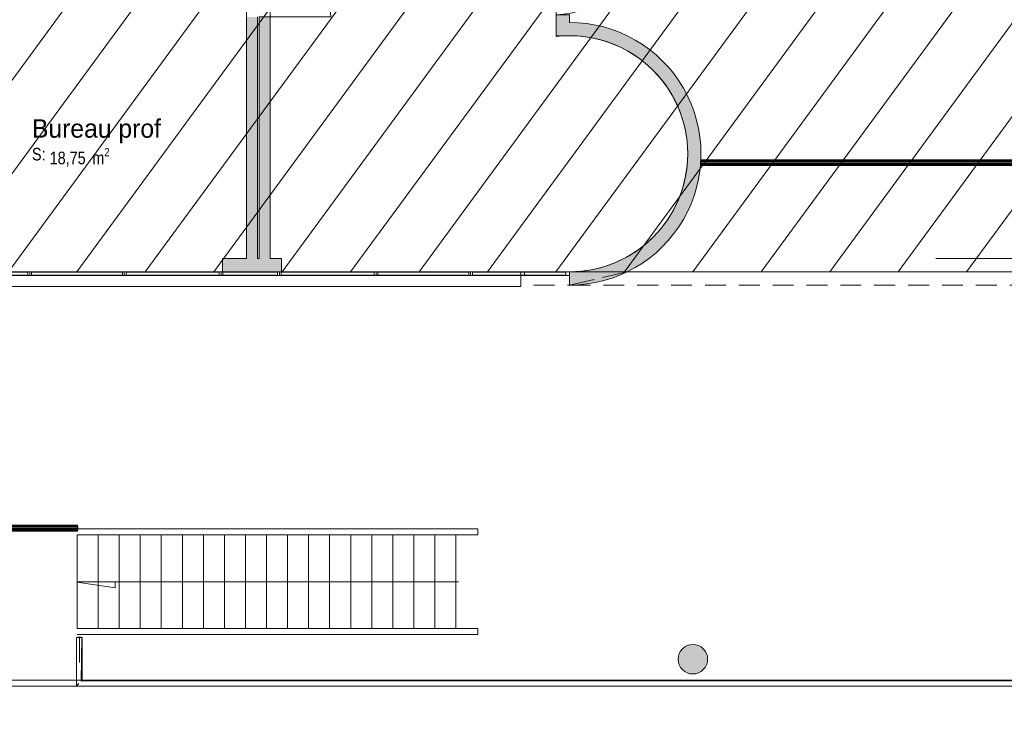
# Model space of a CAD drawing. Header units: millimetres. Extents: x -22000 to 226618, y -100134 to 72379.
# Tile 16 of 44: x 27043 to 40378, y -19970 to -10582. Entities that reach past the tile are written whole.
import ezdxf
from ezdxf.enums import TextEntityAlignment as Align

# ---------------------------------------------------------------- set-up
doc = ezdxf.new("R2010")
doc.units = ezdxf.units.MM
doc.header["$MEASUREMENT"] = 0
doc.linetypes.add('Tirets', pattern=[458.610928, 282.222247, -176.388681])
doc.linetypes.add('Wipeout_Contour', pattern=[1000, 0, -1000])
for name, color, linetype in [('08-01 2D Dessin général.2D', 7, 'Continuous'), ('08-01 contour hachures', 7, 'Continuous'), ('A-AREA-____-OTLN.Modèle IFC', 7, 'Continuous'), ('A-FLOR-HRAL-OTLN.Modèle IFC', 7, 'Continuous'), ('A-GLAZ-CURT-OTLN.Modèle IFC', 7, 'Continuous'), ('A-GLAZ-CWMG-OTLN.Modèle IFC', 7, 'Continuous'), ('A-WALL-____-OTLN.Modèle IFC', 7, 'Continuous'), ('Marques de Zone ARCHICAD', 7, 'Continuous'), ('Portes ARCHICAD', 7, 'Continuous'), ('S-COLS-____-OTLN.Modèle IFC', 7, 'Continuous')]:
    doc.layers.add(name, color=color, linetype=linetype)
doc.styles.add('STYLE_GENERE_1', font='txt')
doc.styles.add('STYLE_GENERE_2', font='ARIALN.TTF')

# ---------------------------------------------------------------- blocks, each defined once
blk = doc.blocks.new('Bureau prof_BUR_22_1', base_point=(28028, -12204))
at = {"layer": 'Marques de Zone ARCHICAD', "color": 7, "lineweight": 9, "insert": (27449, -12322), "char_height": 170, "attachment_point": 1, "style": 'STYLE_GENERE_2'}
blk.add_mtext('\\A1;{\\pql;\\pt0,100;\\fArial Narrow|b0|i0|c0|p34;18,75\\fArial Narrow|b0|i0|c0|p34;\\A1{\\H.66x;\\S^  ;}\\fArial Narrow|b0|i0|c0|p34; m\\fArial Narrow|b0|i0|c0|p34;\\A1{\\H.66x;\\S2^  ;}}', dxfattribs=at)
at = {"layer": 'Marques de Zone ARCHICAD', "color": 7, "lineweight": 9}
for tag, height, style, p in [('DUMMY_849', 250, 'STYLE_GENERE_1', (28846, -11858)), ('ROOM_NAME', 250, 'STYLE_GENERE_1', (27209, -11932)), ('calculatedAreaCode', 170, 'STYLE_GENERE_2', (27209, -12320))]:
    blk.add_attdef(tag, text='', height=height, dxfattribs=dict(at, style=style)).set_placement(p, align=Align.TOP_LEFT)
blk = doc.blocks.new('Mur_56_1', base_point=(30190, -280))
at = {"layer": 'A-WALL-____-OTLN.Modèle IFC', "linetype": 'Continuous', "lineweight": 0, "true_color": 0xffffff}
for points in [[(30115, -280), (30115, -7310), (30265, -7310), (30265, -280)], [(30265, -8785), (30115, -8785), (30115, -9575), (30265, -9575)], [(30115, -13820), (30265, -13820), (30265, -10545), (30115, -10545)]]:
    blk.add_hatch(color=7, dxfattribs=at).paths.add_polyline_path(points)
at = {"layer": 'A-WALL-____-OTLN.Modèle IFC', "color": 7, "linetype": 'Continuous', "lineweight": 20, "flags": 128}
for points in [[(30115, -280), (30115, -7310)], [(30265, -280), (30115, -280)], [(30265, -7310), (30265, -280)], [(30115, -8785), (30115, -9300)], [(30265, -9575), (30265, -8785)], [(30115, -9480), (30115, -9575)], [(30115, -10545), (30115, -13820)], [(30265, -13820), (30265, -10545)]]:
    blk.add_lwpolyline(points, dxfattribs=at)
blk = doc.blocks.new('Porte (Mur) 168[32]_1')
at = {"layer": 'Portes ARCHICAD', "color": 7, "linetype": 'Continuous', "lineweight": 5}
for p, q in [((30435, -7310), (31173, -7310)), ((30435, -8785), (31173, -8785))]:
    blk.add_line(p, q, dxfattribs=at)
for centre, start, end in [((30435, -7310), 270, 0), ((30435, -8785), 0, 90)]:
    blk.add_arc(centre, 738, start, end, dxfattribs=at)
blk = doc.blocks.new('Porte (Mur) 169[33]_1')
at = {"layer": 'Portes ARCHICAD', "color": 7, "linetype": 'Continuous', "lineweight": 5}
blk.add_line((30285, -10544), (31255, -10544), dxfattribs=at)
blk.add_arc((30285, -10544), 970, 0, 90, dxfattribs=at)
blk = doc.blocks.new('Mur_57_1', base_point=(30360, -13910))
at = {"layer": 'A-WALL-____-OTLN.Modèle IFC', "linetype": 'Continuous', "lineweight": 0, "true_color": 0xffffff}
for points in [[(30285, -7310), (30435, -7310), (30435, -280), (30285, -280)], [(30285, -9574), (30435, -9574), (30435, -8785), (30285, -8785)], [(30285, -13820), (30435, -13820), (30435, -10544), (30285, -10544)]]:
    blk.add_hatch(color=7, dxfattribs=at).paths.add_polyline_path(points)
at = {"layer": 'A-WALL-____-OTLN.Modèle IFC', "color": 7, "linetype": 'Continuous', "lineweight": 20}
for p, q in [((30435, -7310), (30285, -7310)), ((30435, -8785), (30285, -8785)), ((30435, -9574), (30285, -9574)), ((30435, -10544), (30285, -10544))]:
    blk.add_line(p, q, dxfattribs=at)
at = {"layer": 'A-WALL-____-OTLN.Modèle IFC', "color": 7, "linetype": 'Continuous', "lineweight": 20, "flags": 128}
for points in [[(30285, -280), (30285, -7310)], [(30435, -7310), (30435, -280)], [(30285, -8785), (30285, -9574)], [(30435, -9574), (30435, -8785)], [(30285, -10544), (30285, -13820)], [(30435, -13820), (30435, -10544)]]:
    blk.add_lwpolyline(points, dxfattribs=at)
at = {"layer": 'Portes ARCHICAD', "color": 7, "linetype": 'Continuous', "lineweight": 5}
for name in ['Porte (Mur) 168[32]_1', 'Porte (Mur) 169[33]_1']:
    blk.add_blockref(name, (0, 0), dxfattribs=at)
blk = doc.blocks.new('Porte (Mur) 170[34]_1')
at = {"layer": 'Portes ARCHICAD', "color": 7, "linetype": 'Continuous', "lineweight": 5}
blk.add_line((34310, -9545), (35280, -9545), dxfattribs=at)
blk.add_arc((34310, -9545), 970, 270, 0, dxfattribs=at)
blk = doc.blocks.new('Mur_59_1', base_point=(34400, -9390))
at = {"layer": 'A-WALL-____-OTLN.Modèle IFC', "linetype": 'Continuous', "lineweight": 0, "true_color": 0xffffff}
for points in [[(34310, -9480), (34310, -9545), (34490, -9545), (34490, -9480)], [(34310, -10515), (34310, -10800), (34490, -10800), (34490, -10515)]]:
    blk.add_hatch(color=7, dxfattribs=at).paths.add_polyline_path(points)
at = {"layer": 'A-WALL-____-OTLN.Modèle IFC', "color": 7, "linetype": 'Continuous', "lineweight": 20}
for p, q in [((34310, -9545), (34490, -9545)), ((34310, -10515), (34490, -10515))]:
    blk.add_line(p, q, dxfattribs=at)
at = {"layer": 'A-WALL-____-OTLN.Modèle IFC', "color": 7, "linetype": 'Continuous', "lineweight": 20, "flags": 128}
for points in [[(34310, -9480), (34310, -9545)], [(34490, -9545), (34490, -9480)], [(34310, -10515), (34310, -10800)], [(34490, -10620), (34490, -10515)], [(34310, -10800), (34490, -10800)]]:
    blk.add_lwpolyline(points, dxfattribs=at)
at = {"layer": 'Portes ARCHICAD', "color": 7, "linetype": 'Continuous', "lineweight": 5}
blk.add_blockref('Porte (Mur) 170[34]_1', (0, 0), dxfattribs=at)
blk = doc.blocks.new('Mur_92_1', base_point=(34490, -14090))
at = {"layer": 'A-WALL-____-OTLN.Modèle IFC', "color": 7, "linetype": 'Tirets', "lineweight": 9, "flags": 128}
for points in [[(35270, -14000), (15661, -14000)], [(34490, -14180), (35270, -14000)], [(15661, -14180), (34490, -14180)]]:
    blk.add_lwpolyline(points, dxfattribs=at)
blk = doc.blocks.new('Mur_94_1', base_point=(34490, -14090))
at = {"layer": 'A-WALL-____-OTLN.Modèle IFC', "color": 7, "linetype": 'Tirets', "lineweight": 9, "flags": 128}
for points in [[(35270, -14000), (34490, -14180)], [(41910, -14000), (35270, -14000)], [(34490, -14180), (42690, -14180)]]:
    blk.add_lwpolyline(points, dxfattribs=at)
blk = doc.blocks.new('Mur_106_1', base_point=(34490, -14090))
at = {"layer": 'A-WALL-____-OTLN.Modèle IFC', "linetype": 'Continuous', "lineweight": 0, "true_color": 0xffffff}
blk.add_hatch(color=7, dxfattribs=at).paths.add_polyline_path([(34490, -14180, 1.000065), (34490, -10620), (34490, -10800, -1.000065), (34490, -14000)])
at = {"layer": 'A-WALL-____-OTLN.Modèle IFC', "color": 7, "linetype": 'Continuous', "lineweight": 20, "flags": 128}
blk.add_lwpolyline([(34490, -14000), (34490, -14180)], dxfattribs=at)
at = {"layer": 'A-WALL-____-OTLN.Modèle IFC', "color": 7, "linetype": 'Continuous', "lineweight": 20}
for radius in [1780, 1600]:
    blk.add_arc((34490, -12400), radius, 269.9926, 90, dxfattribs=at)
blk = doc.blocks.new('Mur_112_1', base_point=(29790, -13910))
at = {"layer": 'A-WALL-____-OTLN.Modèle IFC', "linetype": 'Continuous', "lineweight": 0, "true_color": 0xffffff}
blk.add_hatch(color=7, dxfattribs=at).paths.add_polyline_path([(29790, -14000), (30590, -14000), (30590, -13820), (29790, -13820)])
at = {"layer": 'A-WALL-____-OTLN.Modèle IFC', "color": 7, "linetype": 'Continuous', "lineweight": 20, "flags": 128}
for points in [[(30115, -13820), (29790, -13820)], [(29790, -13820), (29790, -14000)], [(30285, -13820), (30265, -13820)], [(30590, -13820), (30435, -13820)], [(30590, -14000), (30590, -13820)], [(29790, -14000), (30590, -14000)]]:
    blk.add_lwpolyline(points, dxfattribs=at)
blk = doc.blocks.new('Mur_126_1', base_point=(16270, -14100))
at = {"color": 254, "linetype": 'Wipeout_Contour', "lineweight": 0, "ltscale": 116361.946771}
blk.add_wipeout([(16270, -14200), (33830.256086, -14200), (33830.256086, -14000), (16270, -14000)], dxfattribs=at).dxf.layer = 'A-WALL-____-OTLN.Modèle IFC'
at = {"layer": 'A-WALL-____-OTLN.Modèle IFC', "color": 7, "linetype": 'Continuous', "lineweight": 9, "flags": 128}
for points in [[(33830.256086, -14000), (16270, -14000)], [(33830.256086, -14200), (33830.256086, -14000)], [(16270, -14200), (33830.256086, -14200)]]:
    blk.add_lwpolyline(points, dxfattribs=at)
blk = doc.blocks.new('Poteau_4_1', base_point=(36160, -19250))
at = {"layer": 'S-COLS-____-OTLN.Modèle IFC', "linetype": 'Continuous', "lineweight": 0, "true_color": 0xffffff}
blk.add_hatch(color=7, dxfattribs=at).paths.add_polyline_path([(35960, -19250, 0.414214), (36160, -19450, 0.414214), (36360, -19250, 0.414214), (36160, -19050, 0.414214)])
at = {"layer": 'S-COLS-____-OTLN.Modèle IFC', "color": 7, "linetype": 'Continuous', "lineweight": 5, "flags": 128}
blk.add_lwpolyline([(35960, -19250, 0.414214), (36160, -19450, 0.414214), (36360, -19250, 0.414214), (36160, -19050, 0.414214)], format="xyb", close=True, dxfattribs=at)
blk = doc.blocks.new('Barrière 35[47]_1', base_point=(27809, -19616))
at = {"layer": 'A-FLOR-HRAL-OTLN.Modèle IFC', "color": 7, "linetype": 'Continuous', "lineweight": 18}
for p, q in [((27811, -18956), (27817, -18956)), ((27811, -19244), (27811, -18956)), ((27817, -18956), (27824, -18956)), ((27824, -18956), (27839, -18956)), ((27825, -18956), (27825, -18952)), ((27875, -18952), (27825, -18952)), ((27839, -18956), (27855, -18956)), ((27853, -19293), (27855, -18956)), ((27855, -18956), (27862, -18956)), ((27862, -18956), (27869, -18956)), ((27869, -18956), (27883, -18956)), ((27875, -18952), (27875, -18956)), ((27883, -18956), (27877, -19548)), ((27883, -18956), (27887, -18956)), ((27887, -18956), (27891, -18956)), ((27891, -18956), (27891, -19534)), ((27811, -19285), (27811, -19244)), ((27811, -19614), (27811, -19285)), ((27832, -19593), (27818, -19607)), ((27846, -19579), (27832, -19593)), ((27884, -19541), (27877, -19548)), ((38508, -19542), (27877, -19548)), ((27891, -19534), (27884, -19541)), ((27891, -19534), (40959, -19534)), ((38508, -19542), (49138, -19548)), ((27814, -19611), (27811, -19614)), ((40879, -19614), (27811, -19614)), ((27816, -19609), (27814, -19611)), ((27818, -19607), (27816, -19609))]:
    blk.add_line(p, q, dxfattribs=at)
blk = doc.blocks.new('Barrière 36[48]_1', base_point=(28830, -37404))
at = {"layer": 'A-FLOR-HRAL-OTLN.Modèle IFC', "color": 7, "linetype": 'Continuous', "lineweight": 18}
for p, q in [((26250, -17450), (26246, -17450)), ((26246, -17450), (26246, -17500)), ((26250, -17434), (26250, -17438)), ((26250, -17434), (27825, -17434)), ((26250, -17438), (26250, -17448)), ((26250, -17438), (27825, -17438)), ((26250, -17448), (26250, -17462)), ((26250, -17448), (27825, -17448)), ((26250, -17462), (26250, -17479)), ((26250, -17462), (27825, -17462)), ((27825, -17434), (27825, -17438)), ((27825, -17438), (27825, -17448)), ((27825, -17448), (27825, -17462)), ((27829, -17450), (27825, -17450)), ((27825, -17462), (27825, -17479)), ((27829, -17500), (27829, -17450)), ((26246, -17500), (26250, -17500)), ((26250, -17479), (26250, -17494)), ((26250, -17479), (27825, -17479)), ((26250, -17494), (26250, -17507)), ((26250, -17494), (27825, -17494)), ((26250, -17507), (26250, -17514)), ((26250, -17507), (27825, -17507)), ((26250, -17514), (26250, -17514)), ((26250, -17514), (27825, -17514)), ((26250, -17514), (27825, -17514)), ((27825, -17479), (27825, -17494)), ((27825, -17494), (27825, -17507)), ((27825, -17500), (27829, -17500)), ((27825, -17507), (27825, -17514)), ((27825, -17514), (27825, -17514))]:
    blk.add_line(p, q, dxfattribs=at)
blk = doc.blocks.new('IFC Extruded[68]_1', base_point=(34160, -14000))
at = {"layer": 'A-GLAZ-CURT-OTLN.Modèle IFC', "color": 7, "linetype": 'Continuous', "lineweight": 18}
for p, q in [((33880, -14005), (33880, -14045)), ((34440, -14005), (33880, -14005)), ((33880, -14045), (34440, -14045)), ((34440, -14045), (34440, -14005))]:
    blk.add_line(p, q, dxfattribs=at)
blk = doc.blocks.new('IFC Extruded[70]_1', base_point=(33808, -14000))
at = {"layer": 'A-GLAZ-CURT-OTLN.Modèle IFC', "color": 7, "linetype": 'Continuous', "lineweight": 18}
for p, q in [((33175, -14005), (33175, -14045)), ((34440, -14005), (33175, -14005)), ((33175, -14045), (34440, -14045)), ((34440, -14045), (34440, -14005))]:
    blk.add_line(p, q, dxfattribs=at)
blk = doc.blocks.new('IFC Extruded[71]_1', base_point=(32510, -14000))
at = {"layer": 'A-GLAZ-CURT-OTLN.Modèle IFC', "color": 7, "linetype": 'Continuous', "lineweight": 18}
for p, q in [((31895, -14005), (31895, -14045)), ((33125, -14005), (31895, -14005)), ((31895, -14045), (33125, -14045)), ((33125, -14045), (33125, -14005))]:
    blk.add_line(p, q, dxfattribs=at)
blk = doc.blocks.new('IFC Extruded[72]_1', base_point=(31215, -14000))
at = {"layer": 'A-GLAZ-CURT-OTLN.Modèle IFC', "color": 7, "linetype": 'Continuous', "lineweight": 18}
for p, q in [((30585, -14005), (30585, -14045)), ((31845, -14005), (30585, -14005)), ((30585, -14045), (31845, -14045)), ((31845, -14045), (31845, -14005))]:
    blk.add_line(p, q, dxfattribs=at)
blk = doc.blocks.new('IFC Extruded[73]_1', base_point=(30165, -14000))
at = {"layer": 'A-GLAZ-CURT-OTLN.Modèle IFC', "color": 7, "linetype": 'Continuous', "lineweight": 18}
for p, q in [((29795, -14005), (29795, -14045)), ((30535, -14005), (29795, -14005)), ((29795, -14045), (30535, -14045)), ((30535, -14045), (30535, -14005))]:
    blk.add_line(p, q, dxfattribs=at)
blk = doc.blocks.new('IFC Extruded[74]_1', base_point=(29115, -14000))
at = {"layer": 'A-GLAZ-CURT-OTLN.Modèle IFC', "color": 7, "linetype": 'Continuous', "lineweight": 18}
for p, q in [((28485, -14005), (28485, -14045)), ((29745, -14005), (28485, -14005)), ((28485, -14045), (29745, -14045)), ((29745, -14045), (29745, -14005))]:
    blk.add_line(p, q, dxfattribs=at)
blk = doc.blocks.new('IFC Extruded[75]_1', base_point=(27820, -14000))
at = {"layer": 'A-GLAZ-CURT-OTLN.Modèle IFC', "color": 7, "linetype": 'Continuous', "lineweight": 18}
for p, q in [((27205, -14005), (27205, -14045)), ((28435, -14005), (27205, -14005)), ((27205, -14045), (28435, -14045)), ((28435, -14045), (28435, -14005))]:
    blk.add_line(p, q, dxfattribs=at)
blk = doc.blocks.new('IFC Extruded[76]_1', base_point=(26520, -14000))
at = {"layer": 'A-GLAZ-CURT-OTLN.Modèle IFC', "color": 7, "linetype": 'Continuous', "lineweight": 18}
for p, q in [((25885, -14005), (25885, -14045)), ((27155, -14005), (25885, -14005)), ((25885, -14045), (27155, -14045)), ((27155, -14045), (27155, -14005))]:
    blk.add_line(p, q, dxfattribs=at)
blk = doc.blocks.new('IFC Extruded[89]_1', base_point=(31895, -14000))
at = {"layer": 'A-GLAZ-CWMG-OTLN.Modèle IFC', "color": 7, "linetype": 'Continuous', "lineweight": 18}
for p, q in [((31895, -14050), (31895, -14000)), ((33125, -14000), (31895, -14000)), ((33125, -14050), (33125, -14000)), ((33125, -14050), (31895, -14050))]:
    blk.add_line(p, q, dxfattribs=at)
blk = doc.blocks.new('IFC Extruded[90]_1', base_point=(30585, -14000))
at = {"layer": 'A-GLAZ-CWMG-OTLN.Modèle IFC', "color": 7, "linetype": 'Continuous', "lineweight": 18}
for p, q in [((30585, -14050), (30585, -14000)), ((31845, -14000), (30585, -14000)), ((31845, -14050), (31845, -14000)), ((31845, -14050), (30585, -14050))]:
    blk.add_line(p, q, dxfattribs=at)
blk = doc.blocks.new('IFC Extruded[91]_1', base_point=(29795, -14000))
at = {"layer": 'A-GLAZ-CWMG-OTLN.Modèle IFC', "color": 7, "linetype": 'Continuous', "lineweight": 18}
for p, q in [((29795, -14050), (29795, -14000)), ((30535, -14000), (29795, -14000)), ((30535, -14050), (30535, -14000)), ((30535, -14050), (29795, -14050))]:
    blk.add_line(p, q, dxfattribs=at)
blk = doc.blocks.new('IFC Extruded[92]_1', base_point=(28485, -14000))
at = {"layer": 'A-GLAZ-CWMG-OTLN.Modèle IFC', "color": 7, "linetype": 'Continuous', "lineweight": 18}
for p, q in [((28485, -14050), (28485, -14000)), ((29745, -14000), (28485, -14000)), ((29745, -14050), (29745, -14000)), ((29745, -14050), (28485, -14050))]:
    blk.add_line(p, q, dxfattribs=at)
blk = doc.blocks.new('IFC Extruded[93]_1', base_point=(27205, -14000))
at = {"layer": 'A-GLAZ-CWMG-OTLN.Modèle IFC', "color": 7, "linetype": 'Continuous', "lineweight": 18}
for p, q in [((27205, -14050), (27205, -14000)), ((28435, -14000), (27205, -14000)), ((28435, -14050), (28435, -14000)), ((28435, -14050), (27205, -14050))]:
    blk.add_line(p, q, dxfattribs=at)
blk = doc.blocks.new('IFC Extruded[94]_1', base_point=(25885, -14000))
at = {"layer": 'A-GLAZ-CWMG-OTLN.Modèle IFC', "color": 7, "linetype": 'Continuous', "lineweight": 18}
for p, q in [((25885, -14050), (25885, -14000)), ((27155, -14000), (25885, -14000)), ((27155, -14050), (27155, -14000)), ((27155, -14050), (25885, -14050))]:
    blk.add_line(p, q, dxfattribs=at)
blk = doc.blocks.new('IFC Extruded[104]_1', base_point=(33175, -14000))
at = {"layer": 'A-GLAZ-CWMG-OTLN.Modèle IFC', "color": 7, "linetype": 'Continuous', "lineweight": 18}
for p, q in [((33175, -14050), (33175, -14000)), ((34440, -14000), (33175, -14000)), ((34440, -14050), (34440, -14000)), ((34440, -14050), (33175, -14050))]:
    blk.add_line(p, q, dxfattribs=at)
blk = doc.blocks.new('IFC Extruded[121]_1', base_point=(27180, -14000))
at = {"layer": 'A-GLAZ-CWMG-OTLN.Modèle IFC', "color": 7, "linetype": 'Continuous', "lineweight": 18}
for p, q in [((27155, -14050), (27155, -14000)), ((27155, -14000), (27205, -14000)), ((27205, -14000), (27205, -14050)), ((27205, -14050), (27155, -14050))]:
    blk.add_line(p, q, dxfattribs=at)
blk = doc.blocks.new('IFC Extruded[122]_1', base_point=(27180, -14000))
at = {"layer": 'A-GLAZ-CWMG-OTLN.Modèle IFC', "color": 7, "linetype": 'Continuous', "lineweight": 18}
for p, q in [((27155, -14050), (27155, -14000)), ((27155, -14000), (27205, -14000)), ((27205, -14000), (27205, -14050)), ((27205, -14050), (27155, -14050))]:
    blk.add_line(p, q, dxfattribs=at)
blk = doc.blocks.new('IFC Extruded[123]_1', base_point=(28460, -14000))
at = {"layer": 'A-GLAZ-CWMG-OTLN.Modèle IFC', "color": 7, "linetype": 'Continuous', "lineweight": 18}
for p, q in [((28435, -14050), (28435, -14000)), ((28435, -14000), (28485, -14000)), ((28485, -14000), (28485, -14050)), ((28485, -14050), (28435, -14050))]:
    blk.add_line(p, q, dxfattribs=at)
blk = doc.blocks.new('IFC Extruded[124]_1', base_point=(28460, -14000))
at = {"layer": 'A-GLAZ-CWMG-OTLN.Modèle IFC', "color": 7, "linetype": 'Continuous', "lineweight": 18}
for p, q in [((28435, -14050), (28435, -14000)), ((28435, -14000), (28485, -14000)), ((28485, -14000), (28485, -14050)), ((28485, -14050), (28435, -14050))]:
    blk.add_line(p, q, dxfattribs=at)
blk = doc.blocks.new('IFC Extruded[127]_1', base_point=(29770, -14000))
at = {"layer": 'A-GLAZ-CWMG-OTLN.Modèle IFC', "color": 7, "linetype": 'Continuous', "lineweight": 18}
for p, q in [((29745, -14050), (29745, -14000)), ((29745, -14000), (29795, -14000)), ((29795, -14000), (29795, -14050)), ((29795, -14050), (29745, -14050))]:
    blk.add_line(p, q, dxfattribs=at)
blk = doc.blocks.new('IFC Extruded[128]_1', base_point=(29770, -14000))
at = {"layer": 'A-GLAZ-CWMG-OTLN.Modèle IFC', "color": 7, "linetype": 'Continuous', "lineweight": 18}
for p, q in [((29745, -14050), (29745, -14000)), ((29745, -14000), (29795, -14000)), ((29795, -14000), (29795, -14050)), ((29795, -14050), (29745, -14050))]:
    blk.add_line(p, q, dxfattribs=at)
blk = doc.blocks.new('IFC Extruded[129]_1', base_point=(30560, -14000))
at = {"layer": 'A-GLAZ-CWMG-OTLN.Modèle IFC', "color": 7, "linetype": 'Continuous', "lineweight": 18}
for p, q in [((30535, -14050), (30535, -14000)), ((30535, -14000), (30585, -14000)), ((30585, -14000), (30585, -14050)), ((30585, -14050), (30535, -14050))]:
    blk.add_line(p, q, dxfattribs=at)
blk = doc.blocks.new('IFC Extruded[130]_1', base_point=(30560, -14000))
at = {"layer": 'A-GLAZ-CWMG-OTLN.Modèle IFC', "color": 7, "linetype": 'Continuous', "lineweight": 18}
for p, q in [((30535, -14050), (30535, -14000)), ((30535, -14000), (30585, -14000)), ((30585, -14000), (30585, -14050)), ((30585, -14050), (30535, -14050))]:
    blk.add_line(p, q, dxfattribs=at)
blk = doc.blocks.new('IFC Extruded[131]_1', base_point=(31870, -14000))
at = {"layer": 'A-GLAZ-CWMG-OTLN.Modèle IFC', "color": 7, "linetype": 'Continuous', "lineweight": 18}
for p, q in [((31845, -14050), (31845, -14000)), ((31845, -14000), (31895, -14000)), ((31895, -14000), (31895, -14050)), ((31895, -14050), (31845, -14050))]:
    blk.add_line(p, q, dxfattribs=at)
blk = doc.blocks.new('IFC Extruded[132]_1', base_point=(31870, -14000))
at = {"layer": 'A-GLAZ-CWMG-OTLN.Modèle IFC', "color": 7, "linetype": 'Continuous', "lineweight": 18}
for p, q in [((31845, -14050), (31845, -14000)), ((31845, -14000), (31895, -14000)), ((31895, -14000), (31895, -14050)), ((31895, -14050), (31845, -14050))]:
    blk.add_line(p, q, dxfattribs=at)
blk = doc.blocks.new('IFC Extruded[133]_1', base_point=(33150, -14000))
at = {"layer": 'A-GLAZ-CWMG-OTLN.Modèle IFC', "color": 7, "linetype": 'Continuous', "lineweight": 18}
for p, q in [((33125, -14050), (33125, -14000)), ((33125, -14000), (33175, -14000)), ((33175, -14000), (33175, -14050)), ((33175, -14050), (33125, -14050))]:
    blk.add_line(p, q, dxfattribs=at)
blk = doc.blocks.new('IFC Extruded[134]_1', base_point=(33150, -14000))
at = {"layer": 'A-GLAZ-CWMG-OTLN.Modèle IFC', "color": 7, "linetype": 'Continuous', "lineweight": 18}
for p, q in [((33125, -14050), (33125, -14000)), ((33125, -14000), (33175, -14000)), ((33175, -14000), (33175, -14050)), ((33175, -14050), (33125, -14050))]:
    blk.add_line(p, q, dxfattribs=at)
blk = doc.blocks.new('IFC Extruded[135]_1', base_point=(33830, -14000))
at = {"layer": 'A-GLAZ-CWMG-OTLN.Modèle IFC', "color": 7, "linetype": 'Continuous', "lineweight": 18}
for p, q in [((33830, -14050), (33830, -14000)), ((33830, -14000), (33880, -14000)), ((33880, -14000), (33880, -14050)), ((33880, -14050), (33830, -14050))]:
    blk.add_line(p, q, dxfattribs=at)
blk = doc.blocks.new('IFC Extruded[136]_1', base_point=(34490, -14000))
at = {"layer": 'A-GLAZ-CWMG-OTLN.Modèle IFC', "color": 7, "linetype": 'Continuous', "lineweight": 18}
for p, q in [((34440, -14000), (34440, -14050)), ((34490, -14000), (34440, -14000)), ((34490, -14050), (34490, -14000)), ((34440, -14050), (34490, -14050))]:
    blk.add_line(p, q, dxfattribs=at)
blk = doc.blocks.new('IFC Extruded[137]_1', base_point=(34490, -14000))
at = {"layer": 'A-GLAZ-CWMG-OTLN.Modèle IFC', "color": 7, "linetype": 'Continuous', "lineweight": 18}
for p, q in [((34440, -14000), (34440, -14050)), ((34490, -14000), (34440, -14000)), ((34490, -14050), (34490, -14000)), ((34440, -14050), (34490, -14050))]:
    blk.add_line(p, q, dxfattribs=at)
blk = doc.blocks.new('IFC Extruded[138]_1', base_point=(33150, -14000))
at = {"layer": 'A-GLAZ-CWMG-OTLN.Modèle IFC', "color": 7, "linetype": 'Continuous', "lineweight": 18}
for p, q in [((33150, -14050), (33150, -14000)), ((34490, -14000), (33150, -14000)), ((34490, -14050), (34490, -14000)), ((34490, -14050), (33150, -14050))]:
    blk.add_line(p, q, dxfattribs=at)
blk = doc.blocks.new('IFC Extruded[139]_1', base_point=(31870, -14000))
at = {"layer": 'A-GLAZ-CWMG-OTLN.Modèle IFC', "color": 7, "linetype": 'Continuous', "lineweight": 18}
for p, q in [((31870, -14050), (31870, -14000)), ((33150, -14000), (31870, -14000)), ((33150, -14050), (33150, -14000)), ((33150, -14050), (31870, -14050))]:
    blk.add_line(p, q, dxfattribs=at)
blk = doc.blocks.new('IFC Extruded[140]_1', base_point=(30560, -14000))
at = {"layer": 'A-GLAZ-CWMG-OTLN.Modèle IFC', "color": 7, "linetype": 'Continuous', "lineweight": 18}
for p, q in [((30560, -14050), (30560, -14000)), ((31870, -14000), (30560, -14000)), ((31870, -14050), (31870, -14000)), ((31870, -14050), (30560, -14050))]:
    blk.add_line(p, q, dxfattribs=at)
blk = doc.blocks.new('IFC Extruded[141]_1', base_point=(29770, -14000))
at = {"layer": 'A-GLAZ-CWMG-OTLN.Modèle IFC', "color": 7, "linetype": 'Continuous', "lineweight": 18}
for p, q in [((29770, -14050), (29770, -14000)), ((30560, -14000), (29770, -14000)), ((30560, -14050), (30560, -14000)), ((30560, -14050), (29770, -14050))]:
    blk.add_line(p, q, dxfattribs=at)
blk = doc.blocks.new('IFC Extruded[142]_1', base_point=(28460, -14000))
at = {"layer": 'A-GLAZ-CWMG-OTLN.Modèle IFC', "color": 7, "linetype": 'Continuous', "lineweight": 18}
for p, q in [((28460, -14050), (28460, -14000)), ((29770, -14000), (28460, -14000)), ((29770, -14050), (29770, -14000)), ((29770, -14050), (28460, -14050))]:
    blk.add_line(p, q, dxfattribs=at)
blk = doc.blocks.new('IFC Extruded[143]_1', base_point=(27180, -14000))
at = {"layer": 'A-GLAZ-CWMG-OTLN.Modèle IFC', "color": 7, "linetype": 'Continuous', "lineweight": 18}
for p, q in [((27180, -14050), (27180, -14000)), ((28460, -14000), (27180, -14000)), ((28460, -14050), (28460, -14000)), ((28460, -14050), (27180, -14050))]:
    blk.add_line(p, q, dxfattribs=at)
blk = doc.blocks.new('IFC Extruded[144]_1', base_point=(25860, -14000))
at = {"layer": 'A-GLAZ-CWMG-OTLN.Modèle IFC', "color": 7, "linetype": 'Continuous', "lineweight": 18}
for p, q in [((25860, -14050), (25860, -14000)), ((27180, -14000), (25860, -14000)), ((27180, -14050), (27180, -14000)), ((27180, -14050), (25860, -14050))]:
    blk.add_line(p, q, dxfattribs=at)
blk = doc.blocks.new('Barrière 51[368]_1', base_point=(20814, -19616))
at = {"layer": 'A-FLOR-HRAL-OTLN.Modèle IFC', "color": 7, "linetype": 'Continuous', "lineweight": 18}
for p, q in [((20896, -19534), (37714, -19534)), ((37714, -19534), (37752, -19534)), ((37752, -19534), (56064, -19534)), ((37634, -19614), (20816, -19614)), ((37672, -19614), (37634, -19614)), ((56144, -19614), (37672, -19614))]:
    blk.add_line(p, q, dxfattribs=at)
blk = doc.blocks.new('Barrière 54[371]_1', base_point=(28830, -37404))
at = {"layer": 'A-FLOR-HRAL-OTLN.Modèle IFC', "color": 7, "linetype": 'Continuous', "lineweight": 18}
for p, q in [((36268, -12496), (36264, -12496)), ((36264, -12496), (36264, -12546)), ((36268, -12481), (36268, -12485)), ((36268, -12481), (40913, -12481)), ((36268, -12485), (36268, -12494)), ((36268, -12485), (40913, -12485)), ((36268, -12494), (36268, -12509)), ((36268, -12494), (40913, -12494)), ((36268, -12509), (36268, -12525)), ((36268, -12509), (40913, -12509)), ((36268, -12525), (36268, -12541)), ((36268, -12525), (40913, -12525)), ((40913, -12481), (40913, -12485)), ((40913, -12485), (40913, -12494)), ((40913, -12494), (40913, -12509)), ((40917, -12496), (40913, -12496)), ((40913, -12509), (40913, -12525)), ((40913, -12525), (40913, -12541)), ((40917, -12546), (40917, -12496)), ((36264, -12546), (36268, -12546)), ((36268, -12541), (36268, -12554)), ((36268, -12541), (40913, -12541)), ((36268, -12554), (36268, -12560)), ((36268, -12554), (40913, -12554)), ((36268, -12560), (36268, -12561)), ((36268, -12560), (40913, -12560)), ((36268, -12561), (40913, -12561)), ((40913, -12541), (40913, -12554)), ((40913, -12546), (40917, -12546)), ((40913, -12554), (40913, -12560)), ((40913, -12560), (40913, -12561))]:
    blk.add_line(p, q, dxfattribs=at)

msp = doc.modelspace()

# ---------------------------------------------------------------- linework, layer by layer
at = {"layer": '08-01 2D Dessin général.2D', "color": 7, "linetype": 'Continuous', "lineweight": 9}
for p, q in [((46940, -13820), (39452, -13820)), ((27821, -17485), (33249, -17485)), ((33249, -17565), (27821, -17565)), ((27821, -17565), (27821, -18835)), ((28106, -17565), (28106, -18835)), ((28391, -17565), (28391, -18835)), ((28676, -17565), (28676, -18835)), ((28961, -17565), (28961, -18835)), ((29246, -17565), (29246, -18835)), ((29531, -17565), (29531, -18835)), ((29816, -17565), (29816, -18835)), ((30101, -17565), (30101, -18835)), ((30386, -17565), (30386, -18835)), ((30671, -17565), (30671, -18835)), ((30956, -17565), (30956, -18835)), ((31241, -17565), (31241, -18835)), ((31526, -17565), (31526, -18835)), ((31811, -17565), (31811, -18835)), ((32096, -17565), (32096, -18835)), ((32381, -17565), (32381, -18835)), ((32666, -17565), (32666, -18835)), ((32951, -17565), (32951, -18835)), ((33249, -17485), (33249, -17565)), ((27816, -18207), (28337, -18284)), ((32984, -18200), (27818, -18200)), ((28337, -18284), (28337, -18200)), ((27821, -18835), (33249, -18835)), ((33249, -18915), (27821, -18915)), ((33249, -18835), (33249, -18915))]:
    msp.add_line(p, q, dxfattribs=at)
at = {"layer": 'A-AREA-____-OTLN.Modèle IFC', "color": 7, "linetype": 'Continuous', "lineweight": 0, "true_color": 0xfdf5ec, "flags": 128}
for points in [[(34309, -300), (30434, -300), (30436, -13821), (30590, -13821), (30590, -14001), (33880, -14000), (33880, -14000), (34490, -14000), (34490, -14000, 0.414197), (36090, -12400, 0.447613), (34310, -10810), (34310, -9300), (36100, -9300), (36100, -300)], [(6474, -21204), (33900, -21200), (33896, -21666), (43904, -21666), (43900, -21200), (87611, -21200), (85929, -14180), (84275, -14180), (85600, -19614), (65601, -19614), (65601, -13663, -0.157957), (65065, -12490), (63313, -12490, -0.214878), (62629, -13811), (62629, -19614), (14566, -19614), (14566, -13811, -0.215084), (13882, -12490), (12276, -12490, -0.214969), (11594, -13810), (11583, -19614), (6474, -19614)]]:
    msp.add_lwpolyline(points, format="xyb", close=True, dxfattribs=at)
msp.add_lwpolyline([(30115, -13820), (30115, -9480), (25940, -9480), (25940, -14000), (29790, -14000), (29790, -13820)], close=True, dxfattribs=at)

# ---------------------------------------------------------------- block references
at = {"layer": 'A-AREA-____-OTLN.Modèle IFC', "color": 7, "linetype": 'Continuous', "lineweight": 9}
msp.add_blockref('Bureau prof_BUR_22_1', (28028, -12204), dxfattribs=at).add_auto_attribs({'ROOM_NAME': 'Bureau prof', 'calculatedAreaCode': 'S: '})
at = {"layer": 'A-FLOR-HRAL-OTLN.Modèle IFC', "color": 7, "linetype": 'Continuous', "lineweight": 18}
for name, p in [('Barrière 54[371]_1', (28830, -37404)), ('Barrière 36[48]_1', (28830, -37404)), ('Barrière 51[368]_1', (20814, -19616)), ('Barrière 35[47]_1', (27809, -19616))]:
    msp.add_blockref(name, p, dxfattribs=at)
at = {"layer": 'A-GLAZ-CWMG-OTLN.Modèle IFC', "color": 7, "linetype": 'Continuous', "lineweight": 18}
for name in ['IFC Extruded[136]_1', 'IFC Extruded[137]_1']:
    msp.add_blockref(name, (34490, -14000), dxfattribs=at)
at = {"layer": 'A-WALL-____-OTLN.Modèle IFC', "color": 7, "lineweight": 20}
for name, p in [('Mur_56_1', (30190, -280)), ('Mur_57_1', (30360, -13910)), ('Mur_59_1', (34400, -9390)), ('Mur_106_1', (34490, -14090)), ('Mur_112_1', (29790, -13910)), ('Mur_92_1', (34490, -14090)), ('Mur_94_1', (34490, -14090))]:
    msp.add_blockref(name, p, dxfattribs=at)
at = {"layer": 'S-COLS-____-OTLN.Modèle IFC', "color": 7, "lineweight": 5}
msp.add_blockref('Poteau_4_1', (36160, -19250), dxfattribs=at)

# ---------------------------------------------------------------- next in the draw order: block references
at = {"layer": 'A-WALL-____-OTLN.Modèle IFC', "color": 7, "lineweight": 20}
msp.add_blockref('Mur_126_1', (16270, -14100), dxfattribs=at)

# ---------------------------------------------------------------- next in the draw order: hatches: boundary and pattern name
at = {"layer": '08-01 contour hachures', "linetype": 'Continuous', "lineweight": 9}
h = msp.add_hatch(dxfattribs=at)
h.set_pattern_fill('Briques_terre_cuite__ext_56', style=0, pattern_type=2)
h.set_pattern_definition([(53.7682, (43061.8, -7110.4), (-463.491, 632.545), [])])
h.paths.add_polyline_path([(280, -280), (36100, -280), (36100, -9480), (41080, -9480), (41080, -280), (82598, -280), (85886, -14000), (66718, -14000), (66534, -13965), (66285, -13891), (66104, -13807), (65957, -13717), (65793, -13588), (65671, -13465), (65534, -13288), (65443, -13134), (65379, -12994), (65339, -12882), (65311, -12782), (65291, -12685), (65275, -12582), (65268, -12503), (65268, -12310), (63133, -12313), (63134, -12441), (63127, -12559), (63106, -12703), (63082, -12807), (63040, -12944), (62980, -13087), (62930, -13197), (62871, -13281), (62800, -13380), (62690, -13508), (62552, -13635), (62379, -13759), (62272, -13820), (62097, -13898), (61959, -13943), (61677, -14000), (14880, -14000), (14566, -13811), (14375, -13632), (14169, -13373), (14050, -13159), (13993, -13023), (13948, -12888), (13914, -12785), (13901, -12675), (13888, -12569), (13883, -12497), (13868, -12296), (12095, -12301), (12097, -12326), (12096, -12490), (12078, -12654), (11998, -12958), (11846, -13264), (11554, -13603), (11416, -13711), (11254, -13811), (10777, -13976), (280, -14000)])

# ---------------------------------------------------------------- next in the draw order: linework, layer by layer
at = {"layer": '08-01 contour hachures', "color": 7, "linetype": 'Continuous', "lineweight": 9, "flags": 128}
msp.add_lwpolyline([(61677, -14000), (14880, -14000), (14566, -13811), (14375, -13632), (14169, -13373), (14050, -13159), (13993, -13023), (13948, -12888), (13914, -12785), (13901, -12675), (13888, -12569), (13883, -12497), (13868, -12296), (12095, -12301)], dxfattribs=at)

# ---------------------------------------------------------------- next in the draw order: block references
at = {"layer": 'A-GLAZ-CURT-OTLN.Modèle IFC', "color": 7, "linetype": 'Continuous', "lineweight": 18}
for name, p in [('IFC Extruded[76]_1', (26520, -14000)), ('IFC Extruded[75]_1', (27820, -14000)), ('IFC Extruded[74]_1', (29115, -14000)), ('IFC Extruded[73]_1', (30165, -14000)), ('IFC Extruded[72]_1', (31215, -14000)), ('IFC Extruded[71]_1', (32510, -14000)), ('IFC Extruded[70]_1', (33808, -14000)), ('IFC Extruded[68]_1', (34160, -14000))]:
    msp.add_blockref(name, p, dxfattribs=at)
at = {"layer": 'A-GLAZ-CWMG-OTLN.Modèle IFC', "color": 7, "linetype": 'Continuous', "lineweight": 18}
for name, p in [('IFC Extruded[144]_1', (25860, -14000)), ('IFC Extruded[94]_1', (25885, -14000)), ('IFC Extruded[121]_1', (27180, -14000)), ('IFC Extruded[122]_1', (27180, -14000)), ('IFC Extruded[143]_1', (27180, -14000)), ('IFC Extruded[93]_1', (27205, -14000)), ('IFC Extruded[123]_1', (28460, -14000)), ('IFC Extruded[124]_1', (28460, -14000)), ('IFC Extruded[142]_1', (28460, -14000)), ('IFC Extruded[92]_1', (28485, -14000)), ('IFC Extruded[127]_1', (29770, -14000)), ('IFC Extruded[128]_1', (29770, -14000)), ('IFC Extruded[141]_1', (29770, -14000)), ('IFC Extruded[91]_1', (29795, -14000)), ('IFC Extruded[129]_1', (30560, -14000)), ('IFC Extruded[130]_1', (30560, -14000)), ('IFC Extruded[140]_1', (30560, -14000)), ('IFC Extruded[90]_1', (30585, -14000)), ('IFC Extruded[131]_1', (31870, -14000)), ('IFC Extruded[132]_1', (31870, -14000)), ('IFC Extruded[139]_1', (31870, -14000)), ('IFC Extruded[89]_1', (31895, -14000)), ('IFC Extruded[133]_1', (33150, -14000)), ('IFC Extruded[134]_1', (33150, -14000)), ('IFC Extruded[138]_1', (33150, -14000)), ('IFC Extruded[104]_1', (33175, -14000)), ('IFC Extruded[135]_1', (33830, -14000))]:
    msp.add_blockref(name, p, dxfattribs=at)

doc.saveas('drawing.dxf')
